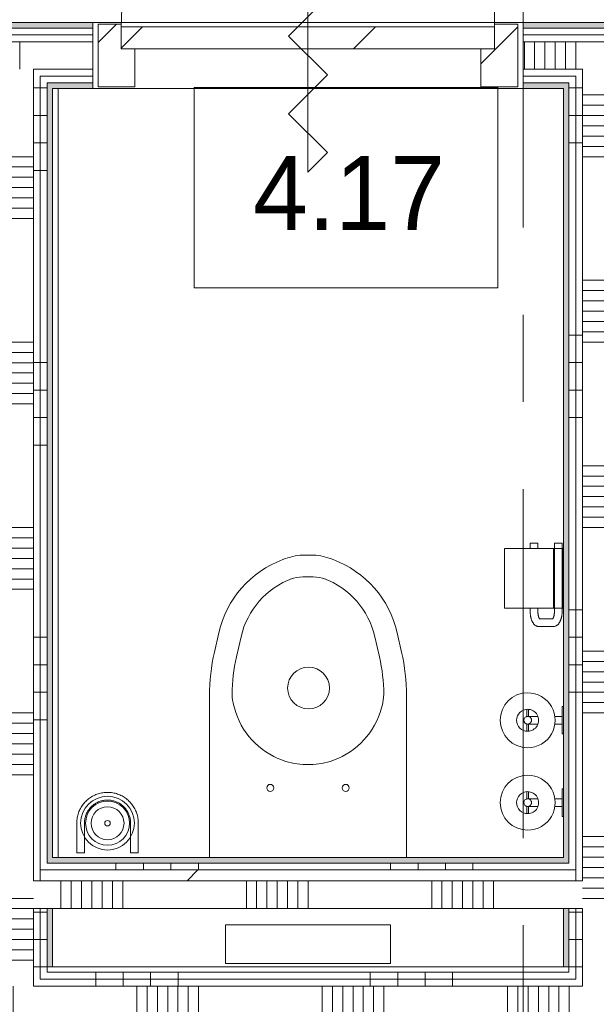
# Model space of a CAD drawing. Extents: x 2744 to 57639, y 3641 to 38820.
# Tile 90 of 179: x 36600 to 37650, y 32437 to 34230. Entities that reach past the tile are written whole.
import ezdxf

# ---------------------------------------------------------------- set-up
doc = ezdxf.new("R2010")
doc.units = 0
doc.header["$LTSCALE"] = 50
doc.linetypes.add('stramien', pattern=[22.225, 12.7, -3.175, 3.175, -3.175])
doc.layers.get('0').update_dxf_attribs({"linetype": 'CONTINUOUS'})
for name, color, linetype, lineweight in [('A-AREA-IDEN', 8, 'CONTINUOUS', 18), ('A-DETL-GENF', 8, 'CONTINUOUS', 18), ('A-DOOR', 8, 'CONTINUOUS', 25), ('A-FLOR-OTLN', 8, 'CONTINUOUS', 18), ('A-GENM', 8, 'CONTINUOUS', 18), ('A-WALL-PATT', 8, 'CONTINUOUS', 50), ('I-WALL', 8, 'CONTINUOUS', 25), ('P-SANR-FIXT', 8, 'CONTINUOUS', 18), ('S-GRID', 8, 'CONTINUOUS', 18)]:
    doc.layers.add(name, color=color, linetype=linetype, lineweight=lineweight)
doc.styles.add('Frutiger_6', font='txt', dxfattribs={"height": 134.331683})
pattern_1 = [(270, (36388, 32505.7), (500, -4e-12), []), (270, (36338, 32505.7), (500, -4e-12), []), (270, (36288, 32505.7), (500, -4e-12), []), (270, (36238, 32505.7), (500, -4e-12), [])]
pattern_2 = [(270, (36399.95, 34224.45), (500, 3e-14), []), (270, (36349.95, 34224.45), (500, 3e-14), []), (270, (36299.95, 34224.45), (500, 3e-14), []), (270, (36249.95, 34224.45), (500, 3e-14), [])]
pattern_3 = [(360, (36539.95, 33105.1), (7e-13, 500), []), (360, (36539.95, 33055.1), (7e-13, 500), []), (360, (36539.95, 33005.1), (7e-13, 500), []), (360, (36539.95, 32955.1), (7e-13, 500), [])]
pattern_4 = [(180, (37709.95, 33505.1), (6e-13, -500), []), (180, (37709.95, 33555.1), (6e-13, -500), []), (180, (37709.95, 33605.1), (6e-13, -500), []), (180, (37709.95, 33655.1), (6e-13, -500), [])]

# ---------------------------------------------------------------- blocks, each defined once
blk = doc.blocks.new('74_3B_toilet - eenvoudig - 74_3B_toilet - eenvoudig-4325791-Plotview 4e Verdieping - schaal 1 op 100')
at = {"layer": 'P-SANR-FIXT'}
for p, q in [((-41.5, 146.2), (-341.5, 146.2)), ((-341.5, 146.2), (-341.5, 76.2)), ((-41.5, 76.2), (-41.5, 146.2)), ((-341.5, 76.2), (-41.5, 76.2)), ((-370.9, -46.3), (-370.9, -340.9)), ((-12.1, -340.9), (-12.1, -46.3)), ((-238.2, -223.6), (-236.9, -223.1)), ((-187.3, -215.9), (-195.7, -215.9)), ((-144.9, -223.6), (-146.2, -223.1)), ((-326.5, -322.7), (-325.4, -318.8)), ((-56.5, -322.7), (-57.6, -318.8)), ((-313.2, -448.4), (-321.6, -411.6)), ((-69.8, -448.4), (-61.4, -411.6)), ((-362, -420.1), (-353.9, -455.6)), ((-29.2, -455.6), (-21.1, -420.1)), ((-223.2, -553.2), (-220.4, -554.3)), ((-159.8, -553.2), (-162.6, -554.3)), ((-181.9, -557.2), (-201.1, -557.2)), ((-237.2, -588.7), (-232.3, -590.5)), ((-150.7, -590.5), (-145.8, -588.7)), ((-196.8, -596.9), (-186.2, -596.9))]:
    blk.add_line(p, q, dxfattribs=at)
for centre, radius in [((-260.2, -173.2), 6.35), ((-122.8, -173.2), 6.35), ((-192.5, -354.9), 38.1)]:
    blk.add_circle(centre, radius, dxfattribs=at)
for centre, radius, start, end in [((-190.5, -354.9), 139.7, 109.9597, 165), ((-195.7, -336.5), 120.6, 90, 109.9597), ((-187.3, -336.5), 120.6, 70.0403, 90), ((-192.5, -354.9), 139.7, 15, 70.0403), ((-235.5, -347.1), 94.2, 165, 177.7844), ((-147.5, -347.1), 94.2, 2.2156, 15), ((-15.3, -340.9), 355.6, 180, 192.8722), ((-12.1, -340.9), 317.5, 180.4622, 192.8722), ((-370.9, -340.9), 317.5, 347.1278, 359.5378), ((-367.7, -340.9), 355.6, 347.1278, 360), ((-172.2, -414), 186.4, 192.8722, 249.5866), ((-168.7, -415.3), 148.3, 192.8722, 249.5866), ((-214.3, -415.3), 148.3, 290.4134, 347.1278), ((-210.8, -414), 186.4, 290.4134, 347.1278), ((-201.1, -493.7), 63.5, 249.5866, 270), ((-181.9, -493.7), 63.5, 270, 290.4134), ((-196.8, -495.3), 101.6, 249.5866, 270), ((-186.2, -495.3), 101.6, 270, 290.4134)]:
    blk.add_arc(centre, radius, start, end, dxfattribs=at)
blk = doc.blocks.new('32_KA_hout_67-114-enkele_deur_met dorpel - H630d-V80-Plotview 4e Verdieping - schaal 1 op 100')
at = {"layer": 'A-GENM'}
h = blk.add_hatch(dxfattribs=at)
h.set_pattern_fill('FP_334', color=256, style=0, pattern_type=2)
h.set_pattern_definition([(45, (-37124.95, -34164.45), (-91.92388, 91.92388), [])])
h.paths.add_polyline_path([(-380.1, -57), (-315.1, -57), (-315.1, 12), (-340.1, 12), (-340.1, 57), (-382.1, 57), (-382.1, -57)], flags=0)
h.paths.add_polyline_path([(381.9, -57), (381.9, 57), (339.9, 57), (339.9, 12), (314.9, 12), (314.9, -57)], flags=0)
at = {"layer": 'A-DETL-GENF'}
for p, q in [((0, 212.1), (-35.4, 176.8)), ((0, -212.1), (0, 212.1)), ((-35.4, 176.8), (35.4, 106.1)), ((35.4, 106.1), (-35.4, 35.4)), ((-35.4, 35.4), (35.4, -35.4)), ((35.4, -35.4), (-35.4, -106.1)), ((-35.4, -106.1), (35.4, -176.8)), ((35.4, -176.8), (0, -212.1))]:
    blk.add_line(p, q, dxfattribs=at)
at = {"layer": 'A-DOOR', "lineweight": 18}
for p, q in [((-340.1, 57), (-382.1, 57)), ((-382.1, 57), (-382.1, -57)), ((-340.1, 52), (-340.1, 57)), ((381.9, 57), (339.9, 57)), ((339.9, 57), (339.9, 52)), ((381.9, -57), (381.9, 57)), ((-315.1, -57), (-315.1, 12)), ((314.9, 12), (314.9, -57)), ((-382.1, -57), (-315.1, -57)), ((314.9, -57), (381.9, -57))]:
    blk.add_line(p, q, dxfattribs=at)
at = {"layer": 'A-GENM'}
blk.add_line((339.9, 52), (339.9, 732), dxfattribs=at)
blk.add_arc((339.9, 52), 680, 90, 180, dxfattribs=at)
blk = doc.blocks.new('32_KA_binnendeur_hout - 32_KA_binnendeur_hout-5633662-Plotview 4e Verdieping - schaal 1 op 100')
at = {"layer": 'A-DOOR', "lineweight": 18}
h = blk.add_hatch(dxfattribs=at)
h.set_pattern_fill('FP_335', color=256, style=0, pattern_type=2)
h.set_pattern_definition([(225, (37124.83, 34216.45), (212.132, -212.132), [])])
h.paths.add_polyline_path([(340, 40), (-340, 40), (-340, 0), (340, 0)], flags=0)
for p, q in [((-340, 0), (-340, 40)), ((-340, 40), (340, 40)), ((340, 40), (340, 0)), ((340, 0), (-340, 0))]:
    blk.add_line(p, q, dxfattribs=at)
blk = doc.blocks.new('74_KA_D-Line reserve toiletrolhouder - Type 1-7879157-Plotview 4e Verdieping - schaal 1 op 100')
at = {"layer": 'P-SANR-FIXT'}
for p, q in [((118.6, 126.5), (105.2, 126.5)), ((144.8, 126.5), (131.3, 126.5)), ((105.2, 123.5), (118.6, 123.5)), ((118, 111), (118, 106.4)), ((131.7, 123.5), (144.8, 123.5)), ((132, 106.4), (132, 111)), ((118, 75.9), (118, 62)), ((132, 62), (132, 75.9)), ((100, 62), (100, 60)), ((103.3, 62), (100, 62)), ((100, 62), (150, 62)), ((150, 62), (146.7, 62)), ((150, 60), (150, 62))]:
    blk.add_line(p, q, dxfattribs=at)
at = {"layer": 'P-SANR-FIXT', "flags": 128}
for points in [[(118.1, 125.8), (118.1, 126.1), (118.1, 126.4), (118.2, 126.7), (118.3, 126.9), (118.4, 127.2), (118.4, 127.5), (118.6, 127.7), (118.7, 128), (118.8, 128.2), (118.9, 128.5), (119.1, 128.7), (119.2, 129), (119.4, 129.2), (119.6, 129.4)], [(123.3, 131.8), (123.5, 131.8), (123.8, 131.9), (124.1, 131.9), (124.4, 132), (124.6, 132), (124.9, 132), (125.2, 132), (125.5, 132), (125.8, 132), (126, 131.9), (126.3, 131.9), (126.6, 131.8), (126.9, 131.7), (127.1, 131.7), (127.4, 131.6), (127.7, 131.5), (127.9, 131.4)], [(131.4, 127.9), (131.5, 127.6), (131.6, 127.3), (131.7, 127.1), (131.8, 126.8), (131.8, 126.5), (131.9, 126.3), (131.9, 126), (132, 125.7), (132, 125.4), (132, 125.2), (132, 125)], [(118, 124.9), (118, 125), (118, 125)], [(118, 111), (118, 111.6), (118, 112.1), (118, 112.7), (118, 113.2), (118, 113.8), (118, 114.3), (118, 114.9), (118, 115.4), (118, 115.9), (118, 116.5), (118, 117), (118, 117.5), (118, 118), (118, 118.4), (118, 118.9), (118, 119.4), (118, 119.8), (118, 120.2), (118, 120.6), (118, 121), (118, 121.4), (118, 121.8), (118, 122.1), (118, 122.5), (118, 122.8), (118, 123.1), (118, 123.3), (118, 123.6), (118, 123.8), (118, 124), (118, 124.2), (118, 124.4)], [(132, 125), (132, 125), (132, 125), (132, 124.9), (132, 124.8), (132, 124.7), (132, 124.6), (132, 124.5), (132, 124.3), (132, 124.1), (132, 123.9), (132, 123.7), (132, 123.4), (132, 123.1), (132, 122.9), (132, 122.6), (132, 122.2), (132, 121.9), (132, 121.5), (132, 121.1), (132, 120.8), (132, 120.3), (132, 119.9), (132, 119.5), (132, 119), (132, 118.6), (132, 118.1), (132, 117.6), (132, 117.1), (132, 116.6), (132, 116.1), (132, 115.5), (132, 115), (132, 114.5), (132, 113.9), (132, 113.4), (132, 112.8), (132, 112.3), (132, 111.7), (132, 111.2), (132, 111)]]:
    blk.add_lwpolyline(points, dxfattribs=at)
at = {"layer": 'P-SANR-FIXT'}
for radius, start, end in [(50, 360, 180), (20, 0, 180), (7, 0, 180), (50, 180, 360), (20, 180, 360), (7, 180, 360)]:
    blk.add_arc((125, 125), radius, start, end, dxfattribs=at)
blk = doc.blocks.new('74_KA_D-Line toiletrolhouder - Type 1-7871651-Plotview 4e Verdieping - schaal 1 op 100')
at = {"layer": 'P-SANR-FIXT'}
for p, q in [((187.5, 167), (79.2, 167)), ((79.2, 78), (79.2, 167)), ((187.5, 167), (187.5, 78)), ((79.2, 120.4), (72.5, 120.4)), ((197.5, 120.4), (187.5, 120.4)), ((197.5, 120.4), (197.5, 119.5)), ((197.5, 119.5), (197.5, 106.4)), ((45.5, 104), (45.5, 78.6)), ((59.5, 78.6), (59.5, 104)), ((72.5, 106.4), (79.2, 106.4)), ((187.5, 106.4), (197.5, 106.4)), ((197.5, 76.2), (72.5, 76.2)), ((187.5, 78.2), (79.2, 78.2)), ((79.2, 60.2), (79.2, 78.2)), ((187.5, 78.2), (187.5, 60.2)), ((197.5, 76.2), (197.5, 75.4)), ((197.5, 75.4), (197.5, 62.2)), ((72.5, 62.2), (197.5, 62.2)), ((79.2, 60.2), (187.5, 60.2))]:
    blk.add_line(p, q, dxfattribs=at)
at = {"layer": 'P-SANR-FIXT', "flags": 128}
for points in [[(45.5, 104), (45.5, 104.9), (45.7, 105.9), (45.9, 106.8), (46.1, 107.7), (46.5, 108.6), (46.9, 109.4), (47.3, 110.2), (47.8, 111), (48.3, 111.7), (48.9, 112.3), (49.5, 112.9), (50.1, 113.5), (50.7, 114.1), (51.4, 114.6), (52, 115), (52.7, 115.5), (53.4, 115.9), (54.2, 116.3), (54.9, 116.7), (55.7, 117.1), (56.4, 117.4), (57.2, 117.7), (58, 118), (58.8, 118.3), (59.7, 118.6), (60.5, 118.8), (61.4, 119), (62.2, 119.3), (63.1, 119.4), (64, 119.6), (64.9, 119.8), (65.8, 119.9), (66.7, 120), (67.6, 120.1), (68.5, 120.2), (69.5, 120.3), (70.4, 120.3), (71.3, 120.4), (72.2, 120.4), (72.5, 120.4)], [(59.2, 102.9), (59.2, 102.9), (59.3, 103), (59.4, 103), (59.5, 103.1), (59.6, 103.2), (59.8, 103.4), (60, 103.5), (60.2, 103.7), (60.5, 103.8), (60.8, 104), (61.1, 104.2), (61.5, 104.4), (61.9, 104.5), (62.3, 104.7), (62.8, 104.9), (63.3, 105), (63.8, 105.2), (64.3, 105.3), (64.8, 105.5), (65.4, 105.6), (66, 105.7), (66.6, 105.9), (67.2, 106), (67.8, 106.1), (68.5, 106.1), (69.1, 106.2), (69.7, 106.3), (70.4, 106.3), (71.1, 106.3), (71.7, 106.4), (72.4, 106.4), (72.5, 106.4)], [(45.5, 78.6), (45.5, 77.6), (45.7, 76.7), (45.9, 75.8), (46.1, 74.8), (46.5, 74), (46.9, 73.1), (47.3, 72.4), (47.8, 71.6), (48.3, 70.9), (48.9, 70.3), (49.5, 69.7), (50.1, 69.1), (50.7, 68.5), (51.4, 68), (52, 67.5), (52.7, 67.1), (53.4, 66.7), (54.2, 66.3), (54.9, 65.9), (55.7, 65.5), (56.4, 65.2), (57.2, 64.9), (58, 64.6), (58.8, 64.3), (59.7, 64), (60.5, 63.8), (61.4, 63.5), (62.2, 63.3), (63.1, 63.1), (64, 63), (64.9, 62.8), (65.8, 62.7), (66.7, 62.6), (67.6, 62.5), (68.5, 62.4), (69.5, 62.3), (70.4, 62.3), (71.3, 62.2), (72.2, 62.2), (72.5, 62.2)], [(59.2, 79.7), (59.2, 79.7), (59.3, 79.6), (59.4, 79.6), (59.5, 79.5), (59.6, 79.3), (59.8, 79.2), (60, 79.1), (60.2, 78.9), (60.5, 78.7), (60.8, 78.6), (61.1, 78.4), (61.5, 78.2), (61.9, 78.1), (62.3, 77.9), (62.8, 77.7), (63.3, 77.6), (63.8, 77.4), (64.3, 77.2), (64.8, 77.1), (65.4, 77), (66, 76.8), (66.6, 76.7), (67.2, 76.6), (67.8, 76.5), (68.5, 76.5), (69.1, 76.4), (69.7, 76.3), (70.4, 76.3), (71.1, 76.3), (71.7, 76.2), (72.4, 76.2), (72.5, 76.2)]]:
    blk.add_lwpolyline(points, dxfattribs=at)
blk = doc.blocks.new('74_KU_D line toiletborstel - Type 1-7877824-Plotview 4e Verdieping - schaal 1 op 100')
at = {"layer": 'P-SANR-FIXT'}
for p, q in [((69, 109), (69, 55)), ((83, 55), (83, 109)), ((167, 109), (167, 55)), ((181, 55), (181, 109)), ((83, 55), (69, 55)), ((181, 55), (167, 55))]:
    blk.add_line(p, q, dxfattribs=at)
at = {"layer": 'P-SANR-FIXT', "flags": 128}
for points in [[(181, 109), (181, 111.2), (180.9, 113.5), (180.6, 115.7), (180.3, 117.9), (179.9, 120.1), (179.4, 122.3), (178.9, 124.5), (178.2, 126.6), (177.5, 128.7), (176.6, 130.8), (175.7, 132.9), (174.7, 134.9), (173.6, 136.8), (172.5, 138.8), (171.3, 140.6), (170, 142.5), (168.6, 144.2), (167.1, 146), (165.6, 147.6), (164, 149.2), (162.4, 150.7), (160.7, 152.2), (159, 153.6), (157.1, 154.9), (155.3, 156.2), (153.4, 157.3), (151.4, 158.4), (149.4, 159.4), (147.4, 160.4), (145.3, 161.2), (143.2, 162), (141.1, 162.7), (138.9, 163.3), (136.7, 163.8), (134.5, 164.2), (132.3, 164.6), (130.1, 164.8), (127.8, 165), (125.6, 165), (123.4, 165), (121.1, 164.9), (118.9, 164.7), (116.7, 164.4), (114.5, 164), (112.3, 163.6), (110.1, 163), (107.9, 162.4), (105.8, 161.7), (103.7, 160.9), (101.7, 160), (99.7, 159), (97.7, 157.9), (95.7, 156.8), (93.9, 155.6), (92, 154.3), (90.2, 153), (88.5, 151.5), (86.8, 150), (85.2, 148.5), (83.7, 146.9), (82.2, 145.2), (80.8, 143.4), (79.4, 141.6), (78.2, 139.8), (77, 137.9), (75.9, 135.9), (74.8, 134), (73.9, 131.9), (73, 129.9), (72.2, 127.8), (71.5, 125.6), (70.9, 123.5), (70.3, 121.3), (69.9, 119.1), (69.5, 116.9), (69.2, 114.7), (69.1, 112.4), (69, 110.2), (69, 109)], [(83, 109), (83, 110.7), (83.1, 112.4), (83.3, 114), (83.5, 115.7), (83.8, 117.4), (84.2, 119), (84.6, 120.6), (85.1, 122.2), (85.6, 123.8), (86.3, 125.4), (87, 126.9), (87.7, 128.4), (88.5, 129.9), (89.4, 131.3), (90.3, 132.7), (91.3, 134.1), (92.3, 135.4), (93.4, 136.7), (94.5, 138), (95.7, 139.2), (96.9, 140.3), (98.2, 141.4), (99.5, 142.5), (100.9, 143.4), (102.3, 144.4), (103.7, 145.3), (105.2, 146.1), (106.7, 146.8), (108.2, 147.5), (109.8, 148.2), (111.3, 148.8), (112.9, 149.3), (114.6, 149.7), (116.2, 150.1), (117.9, 150.4), (119.5, 150.7), (121.2, 150.9), (122.9, 151), (124.5, 151), (126.2, 151), (127.9, 150.9), (129.6, 150.8), (131.3, 150.6), (132.9, 150.3), (134.6, 149.9), (136.2, 149.5), (137.8, 149.1), (139.4, 148.5), (141, 147.9), (142.5, 147.2), (144, 146.5), (145.5, 145.7), (146.9, 144.9), (148.4, 144), (149.7, 143), (151.1, 142), (152.4, 140.9), (153.6, 139.8), (154.8, 138.6), (156, 137.4), (157.1, 136.1), (158.2, 134.8), (159.2, 133.5), (160.1, 132.1), (161, 130.7), (161.9, 129.2), (162.6, 127.7), (163.4, 126.2), (164, 124.7), (164.6, 123.1), (165.1, 121.5), (165.6, 119.9), (166, 118.2), (166.4, 116.6), (166.6, 114.9), (166.8, 113.3), (167, 111.6), (167, 109.9), (167, 109)]]:
    blk.add_lwpolyline(points, dxfattribs=at)
at = {"layer": 'P-SANR-FIXT'}
for centre, radius, start, end in [((125, 109), 49, 0, 180), ((125, 109), 40, 0, 180), ((125, 108.8), 30, 90, 270), ((125, 108.8), 30, 270, 90), ((125, 109), 49, 180, 0), ((125, 109), 40, 180, 0), ((125, 108.8), 5, 0, 180), ((125, 108.8), 5, 180, 360)]:
    blk.add_arc(centre, radius, start, end, dxfattribs=at)
blk = doc.blocks.new('00_KU ruimtetag klein - 00_KU ruimtetag klein-3654224-Plotview 4e Verdieping - schaal 1 op 100')
at = {"layer": 'A-AREA-IDEN'}
for p, q in [((2.754, 1.853), (-2.777, 1.853)), ((-2.777, 1.853), (-2.777, -1.794)), ((2.754, -1.794), (2.754, 1.853)), ((-2.777, -1.794), (2.754, -1.794))]:
    blk.add_line(p, q, dxfattribs=at)
blk = doc.blocks.new('Onderlegger 4e verdieping')
at = {"layer": 'A-WALL-PATT', "lineweight": 5}
h = blk.add_hatch(color=256, dxfattribs=at)
h.paths.add_polyline_path([(34366.9, 34214.5), (34632.9, 34214.5), (34632.9, 34224.5), (34366.9, 34224.5)], flags=0)
h.paths.add_polyline_path([(39799.9, 34214.5), (39809.9, 34214.5), (39809.9, 34224.5), (39616.9, 34224.5), (39616.9, 34214.5)], flags=0)
h.paths.add_polyline_path([(33582.9, 34214.5), (33582.9, 34224.5), (33389.9, 34224.5), (33389.9, 34214.5), (33399.9, 34214.5)], flags=0)
h.paths.add_polyline_path([(38832.9, 34214.5), (38832.9, 34224.5), (38566.9, 34224.5), (38566.9, 34214.5)], flags=0)
h.paths.add_polyline_path([(37782.9, 34214.5), (37782.9, 34224.5), (37516.9, 34224.5), (37516.9, 34214.5)], flags=0)
h.paths.add_polyline_path([(35682.9, 34214.5), (35682.9, 34224.5), (35416.9, 34224.5), (35416.9, 34214.5), (35481, 34214.5)], flags=0)
h.paths.add_polyline_path([(36586.9, 34214.5), (36732.9, 34214.5), (36732.9, 34224.5), (36466.9, 34224.5), (36466.9, 34214.5)], flags=0)
at = {"layer": 'A-WALL-PATT', "lineweight": 18}
h = blk.add_hatch(dxfattribs=at)
h.set_pattern_fill('FP_303', color=256, angle=90, style=0, pattern_type=2)
h.set_pattern_definition(pattern_2)
h.paths.add_polyline_path([(36732.9, 34202), (36732.9, 34214.5), (36466.9, 34214.5), (36466.9, 34202), (36586.9, 34202)], flags=0)
h.paths.add_polyline_path([(33412.4, 34202), (33582.9, 34202), (33582.9, 34214.5), (33399.9, 34214.5), (33399.9, 34202)], flags=0)
h.paths.add_polyline_path([(35416.9, 34202), (35682.9, 34202), (35682.9, 34214.5), (35416.9, 34214.5)], flags=0)
h.paths.add_polyline_path([(39616.9, 34202), (39799.9, 34202), (39799.9, 34214.5), (39616.9, 34214.5)], flags=0)
h.paths.add_polyline_path([(34632.9, 34202), (34632.9, 34214.5), (34366.9, 34214.5), (34366.9, 34202)], flags=0)
h.paths.add_polyline_path([(38566.9, 34202), (38832.9, 34202), (38832.9, 34214.5), (38566.9, 34214.5)], flags=0)
h.paths.add_polyline_path([(37516.9, 34202), (37782.9, 34202), (37782.9, 34214.5), (37516.9, 34214.5)], flags=0)
h = blk.add_hatch(dxfattribs=at)
h.set_pattern_fill('FP_303', color=256, angle=90, style=0, pattern_type=2)
h.set_pattern_definition(pattern_2)
h.paths.add_polyline_path([(39787.4, 34189.5), (39787.4, 34202), (39616.9, 34202), (39616.9, 34189.5), (39774.9, 34189.5)], flags=0)
h.paths.add_polyline_path([(33582.9, 34189.5), (33582.9, 34202), (33412.4, 34202), (33412.4, 34189.5), (33424.9, 34189.5)], flags=0)
h.paths.add_polyline_path([(34632.9, 34189.5), (34632.9, 34202), (34366.9, 34202), (34366.9, 34189.5)], flags=0)
h.paths.add_polyline_path([(35682.9, 34189.5), (35682.9, 34202), (35416.9, 34202), (35416.9, 34189.5), (35481, 34189.5)], flags=0)
h.paths.add_polyline_path([(36466.9, 34189.5), (36732.9, 34189.5), (36732.9, 34202), (36466.9, 34202)], flags=0)
h.paths.add_polyline_path([(38832.9, 34189.5), (38832.9, 34202), (38566.9, 34202), (38566.9, 34189.5)], flags=0)
h.paths.add_polyline_path([(37516.9, 34189.5), (37782.9, 34189.5), (37782.9, 34202), (37516.9, 34202)], flags=0)
h = blk.add_hatch(dxfattribs=at)
h.set_pattern_fill('FP_304', color=256, angle=90, style=0, pattern_type=2)
h.set_pattern_definition([(270, (36599.95, 34224.45), (337.5, 2e-14), []), (270, (36581.2, 34224.45), (337.5, 2e-14), []), (270, (36562.45, 34224.45), (337.5, 2e-14), []), (270, (36543.7, 34224.45), (337.5, 2e-14), []), (270, (36524.95, 34224.45), (337.5, 2e-14), []), (270, (36506.2, 34224.45), (337.5, 2e-14), []), (270, (36487.45, 34224.45), (337.5, 2e-14), [])])
h.paths.add_polyline_path([(33582.9, 34139.5), (33582.9, 34189.5), (33424.9, 34189.5), (33424.9, 34139.5), (33474.9, 34139.5)], flags=0)
h.paths.add_polyline_path([(34533.1, 34139.5), (34632.9, 34139.5), (34632.9, 34189.5), (34366.9, 34189.5), (34366.9, 34139.5), (34524.9, 34139.5)], flags=0)
h.paths.add_polyline_path([(36466.9, 34139.5), (36732.9, 34139.5), (36732.9, 34189.5), (36466.9, 34189.5), (36466.9, 34151.8)], flags=0)
h.paths.add_polyline_path([(35416.9, 34139.5), (35682.9, 34139.5), (35682.9, 34189.5), (35416.9, 34189.5), (35416.9, 34151.8)], flags=0)
h.paths.add_polyline_path([(38640.7, 34139.5), (38832.9, 34139.5), (38832.9, 34189.5), (38566.9, 34189.5), (38566.9, 34139.5)], flags=0)
h.paths.add_polyline_path([(37674.9, 34139.5), (37782.9, 34139.5), (37782.9, 34189.5), (37516.9, 34189.5), (37516.9, 34139.5), (37624.9, 34139.5)], flags=0)
h.paths.add_polyline_path([(39774.9, 34139.5), (39774.9, 34189.5), (39616.9, 34189.5), (39616.9, 34139.5), (39724.9, 34139.5)], flags=0)
h = blk.add_hatch(dxfattribs=at)
h.set_pattern_fill('FP_303', color=256, angle=90, style=0, pattern_type=2)
h.set_pattern_definition(pattern_2)
h.paths.add_polyline_path([(39724.9, 34127), (39724.9, 34139.5), (39616.9, 34139.5), (39616.9, 34127), (39712.4, 34127)], flags=0)
h.paths.add_polyline_path([(33582.9, 34127), (33582.9, 34139.5), (33474.9, 34139.5), (33474.9, 34127), (33487.4, 34127)], flags=0)
h.paths.add_polyline_path([(38662.4, 34127), (38674.9, 34127), (38674.9, 34139.5), (38566.9, 34139.5), (38566.9, 34127), (38640.7, 34127)], flags=0)
h.paths.add_polyline_path([(34366.9, 34127), (34474.9, 34127), (34474.9, 34139.5), (34366.9, 34139.5)], flags=0)
h.paths.add_polyline_path([(34524.9, 34127), (34632.9, 34127), (34632.9, 34139.5), (34524.9, 34139.5)], flags=0)
h.paths.add_polyline_path([(35416.9, 34127), (35524.9, 34127), (35524.9, 34139.5), (35416.9, 34139.5)], flags=0)
h.paths.add_polyline_path([(35682.9, 34127), (35682.9, 34139.5), (35574.9, 34139.5), (35574.9, 34127), (35587.4, 34127)], flags=0)
h.paths.add_polyline_path([(37782.9, 34127), (37782.9, 34139.5), (37674.9, 34139.5), (37674.9, 34127), (37692.8, 34127)], flags=0)
h.paths.add_polyline_path([(37624.9, 34127), (37624.9, 34139.5), (37516.9, 34139.5), (37516.9, 34127), (37612.4, 34127)], flags=0)
h.paths.add_polyline_path([(36732.9, 34127), (36732.9, 34139.5), (36624.9, 34139.5), (36624.9, 34127), (36637.4, 34127)], flags=0)
h.paths.add_polyline_path([(36574.9, 34127), (36574.9, 34139.5), (36466.9, 34139.5), (36466.9, 34127), (36562.4, 34127)], flags=0)
h.paths.add_polyline_path([(38724.9, 34127), (38832.9, 34127), (38832.9, 34139.5), (38724.9, 34139.5)], flags=0)
h = blk.add_hatch(dxfattribs=at)
h.set_pattern_fill('FP_303', color=256, angle=90, style=0, pattern_type=2)
h.set_pattern_definition(pattern_2)
h.paths.add_polyline_path([(39712.4, 34114.5), (39712.4, 34127), (39616.9, 34127), (39616.9, 34114.5), (39699.9, 34114.5)], flags=0)
h.paths.add_polyline_path([(33582.9, 34114.5), (33582.9, 34127), (33487.4, 34127), (33487.4, 34114.5), (33499.9, 34114.5)], flags=0)
h.paths.add_polyline_path([(38662.4, 34114.5), (38662.4, 34127), (38566.9, 34127), (38566.9, 34114.5), (38649.9, 34114.5)], flags=0)
h.paths.add_polyline_path([(38737.4, 34114.5), (38832.9, 34114.5), (38832.9, 34127), (38737.4, 34127)], flags=0)
h.paths.add_polyline_path([(34366.9, 34114.5), (34462.4, 34114.5), (34462.4, 34127), (34366.9, 34127)], flags=0)
h.paths.add_polyline_path([(34632.9, 34114.5), (34632.9, 34127), (34537.4, 34127), (34537.4, 34114.5), (34549.9, 34114.5)], flags=0)
h.paths.add_polyline_path([(37692.8, 34114.5), (37782.9, 34114.5), (37782.9, 34127), (37687.4, 34127), (37687.4, 34114.5)], flags=0)
h.paths.add_polyline_path([(37612.4, 34114.5), (37612.4, 34127), (37516.9, 34127), (37516.9, 34114.5), (37599.9, 34114.5)], flags=0)
h.paths.add_polyline_path([(35416.9, 34114.5), (35512.4, 34114.5), (35512.4, 34127), (35416.9, 34127)], flags=0)
h.paths.add_polyline_path([(35682.9, 34114.5), (35682.9, 34127), (35587.4, 34127), (35587.4, 34114.5), (35599.9, 34114.5)], flags=0)
h.paths.add_polyline_path([(36637.4, 34114.5), (36732.9, 34114.5), (36732.9, 34127), (36637.4, 34127)], flags=0)
h.paths.add_polyline_path([(36562.4, 34114.5), (36562.4, 34127), (36466.9, 34127), (36466.9, 34114.5), (36549.9, 34114.5)], flags=0)
h = blk.add_hatch(dxfattribs=at)
h.set_pattern_fill('FP_314', color=256, angle=90, style=0, pattern_type=2)
h.set_pattern_definition([(360, (36539.95, 33305.08), (4e-13, 337.5), []), (360, (36539.95, 33286.33), (4e-13, 337.5), []), (360, (36539.95, 33267.58), (4e-13, 337.5), []), (360, (36539.95, 33248.83), (4e-13, 337.5), []), (360, (36539.95, 33230.08), (4e-13, 337.5), []), (360, (36539.95, 33211.33), (4e-13, 337.5), []), (360, (36539.95, 33192.58), (4e-13, 337.5), [])])
h.paths.add_polyline_path([(36574.9, 32470.7), (36624.9, 32470.7), (36624.9, 34139.5), (36574.9, 34139.5), (36574.9, 32483.2)], flags=0)
h = blk.add_hatch(dxfattribs=at)
h.set_pattern_fill('FP_313', color=256, angle=90, style=0, pattern_type=2)
h.set_pattern_definition(pattern_3)
h.paths.add_polyline_path([(36637.4, 32483.2), (36637.4, 32612), (36624.9, 32612), (36624.9, 32483.2)], flags=0)
h.paths.add_polyline_path([(36624.9, 32662), (36637.4, 32662), (36637.4, 34127), (36624.9, 34127), (36624.9, 32832.8)], flags=0)
h = blk.add_hatch(dxfattribs=at)
h.set_pattern_fill('FP_317', color=256, angle=90, style=0, pattern_type=2)
h.set_pattern_definition(pattern_4)
h.paths.add_polyline_path([(37624.9, 32483.2), (37624.9, 32612), (37612.4, 32612), (37612.4, 32483.2)], flags=0)
h.paths.add_polyline_path([(37612.4, 32662), (37624.9, 32662), (37624.9, 34127), (37612.4, 34127), (37612.4, 32682)], flags=0)
h = blk.add_hatch(dxfattribs=at)
h.set_pattern_fill('FP_318', color=256, angle=90, style=0, pattern_type=2)
h.set_pattern_definition([(180, (37709.95, 33305.08), (4e-13, -337.5), []), (180, (37709.95, 33323.83), (4e-13, -337.5), []), (180, (37709.95, 33342.58), (4e-13, -337.5), []), (180, (37709.95, 33361.33), (4e-13, -337.5), []), (180, (37709.95, 33380.08), (4e-13, -337.5), []), (180, (37709.95, 33398.83), (4e-13, -337.5), []), (180, (37709.95, 33417.58), (4e-13, -337.5), [])])
h.paths.add_polyline_path([(37624.9, 32470.7), (37674.9, 32470.7), (37674.9, 34139.5), (37624.9, 34139.5), (37624.9, 32483.2)], flags=0)
at = {"layer": 'A-WALL-PATT', "lineweight": 25}
h = blk.add_hatch(color=256, dxfattribs=at)
h.paths.add_polyline_path([(38639.9, 34104.5), (38649.9, 34104.5), (38649.9, 34114.5), (38566.9, 34114.5), (38566.9, 34104.5)], flags=0)
h.paths.add_polyline_path([(35481, 34104.5), (35499.9, 34104.5), (35499.9, 34114.5), (35416.9, 34114.5), (35416.9, 34104.5)], flags=0)
h.paths.add_polyline_path([(34366.9, 34104.5), (34449.9, 34104.5), (34449.9, 34114.5), (34366.9, 34114.5)], flags=0)
h.paths.add_polyline_path([(33499.9, 34104.5), (33582.9, 34104.5), (33582.9, 34114.5), (33499.9, 34114.5)], flags=0)
h.paths.add_polyline_path([(38749.9, 34104.5), (38832.9, 34104.5), (38832.9, 34114.5), (38749.9, 34114.5)], flags=0)
h.paths.add_polyline_path([(34632.9, 34104.5), (34632.9, 34114.5), (34549.9, 34114.5), (34549.9, 34104.5), (34559.9, 34104.5)], flags=0)
h.paths.add_polyline_path([(39616.9, 34104.5), (39699.9, 34104.5), (39699.9, 34114.5), (39616.9, 34114.5)], flags=0)
h.paths.add_polyline_path([(35609.9, 34104.5), (35682.9, 34104.5), (35682.9, 34114.5), (35599.9, 34114.5), (35599.9, 34104.5)], flags=0)
h.paths.add_polyline_path([(37699.9, 34104.5), (37782.9, 34104.5), (37782.9, 34114.5), (37699.9, 34114.5)], flags=0)
h.paths.add_polyline_path([(36466.9, 34104.5), (36549.9, 34104.5), (36549.9, 34114.5), (36466.9, 34114.5)], flags=0)
h.paths.add_polyline_path([(37599.9, 34104.5), (37599.9, 34114.5), (37516.9, 34114.5), (37516.9, 34104.5), (37589.9, 34104.5)], flags=0)
h.paths.add_polyline_path([(36732.9, 34104.5), (36732.9, 34114.5), (36649.9, 34114.5), (36649.9, 34104.5), (36659.9, 34104.5)], flags=0)
at = {"layer": 'A-WALL-PATT', "lineweight": 18}
h = blk.add_hatch(dxfattribs=at)
h.set_pattern_fill('FP_313', color=256, angle=90, style=0, pattern_type=2)
h.set_pattern_definition(pattern_3)
h.paths.add_polyline_path([(36637.4, 32495.7), (36649.9, 32495.7), (36649.9, 32612), (36637.4, 32612), (36637.4, 32505.7)], flags=0)
h.paths.add_polyline_path([(36649.9, 32682), (36649.9, 34114.5), (36637.4, 34114.5), (36637.4, 32682)], flags=0)
h = blk.add_hatch(dxfattribs=at)
h.set_pattern_fill('FP_317', color=256, angle=90, style=0, pattern_type=2)
h.set_pattern_definition(pattern_4)
h.paths.add_polyline_path([(37599.9, 32495.7), (37612.4, 32495.7), (37612.4, 32612), (37599.9, 32612), (37599.9, 32505.7)], flags=0)
h.paths.add_polyline_path([(37599.9, 32682), (37612.4, 32682), (37612.4, 34114.5), (37599.9, 34114.5), (37599.9, 32694.5)], flags=0)
at = {"layer": 'A-WALL-PATT', "lineweight": 25}
h = blk.add_hatch(color=256, dxfattribs=at)
h.paths.add_polyline_path([(36649.9, 32505.7), (36659.9, 32505.7), (36659.9, 32612), (36649.9, 32612)], flags=0)
h.paths.add_polyline_path([(36649.9, 32694.5), (36659.9, 32694.5), (36659.9, 34104.5), (36649.9, 34104.5), (36649.9, 32832.8)], flags=0)
at = {"layer": 'A-WALL-PATT', "lineweight": 5}
h = blk.add_hatch(color=256, dxfattribs=at)
h.paths.add_polyline_path([(37589.9, 32505.7), (37599.9, 32505.7), (37599.9, 32612), (37589.9, 32612)], flags=0)
h.paths.add_polyline_path([(37599.9, 32694.5), (37599.9, 34104.5), (37589.9, 34104.5), (37589.9, 32694.5)], flags=0)
at = {"layer": 'A-WALL-PATT', "lineweight": 18}
h = blk.add_hatch(dxfattribs=at)
h.set_pattern_fill('FP_328', color=256, angle=90, style=0, pattern_type=2)
h.set_pattern_definition([(270, (36924.95, 32704.45), (500, -1e-12), []), (270, (36874.95, 32704.45), (500, -1e-12), []), (270, (36824.95, 32704.45), (500, -1e-12), []), (270, (36774.95, 32704.45), (500, -1e-12), [])])
h.paths.add_polyline_path([(36649.9, 32682), (37599.9, 32682), (37599.9, 32694.5), (36649.9, 32694.5)], flags=0)
at = {"layer": 'A-WALL-PATT', "lineweight": 5}
blk.add_hatch(color=256, dxfattribs=at).paths.add_polyline_path([(37060.8, 32694.5), (37589.9, 32694.5), (37589.9, 32704.5), (36659.9, 32704.5), (36659.9, 32694.5), (36744.8, 32694.5)], flags=0)
at = {"layer": 'A-WALL-PATT', "lineweight": 18}
h = blk.add_hatch(dxfattribs=at)
h.set_pattern_fill('FP_284', color=256, style=0, pattern_type=2)
h.set_pattern_definition([(45, (0, 0), (-353.5534, 353.5534), [])])
h.paths.add_polyline_path([(36659.9, 32662), (37612.4, 32662), (37612.4, 32682), (36637.4, 32682), (36637.4, 32662)], flags=0)
h = blk.add_hatch(dxfattribs=at)
h.set_pattern_fill('FP_327', color=256, angle=90, style=0, pattern_type=2)
h.set_pattern_definition([(270, (37124.95, 32704.45), (337.5, -9e-13), []), (270, (37106.2, 32704.45), (337.5, -9e-13), []), (270, (37087.45, 32704.45), (337.5, -9e-13), []), (270, (37068.7, 32704.45), (337.5, -9e-13), []), (270, (37049.95, 32704.45), (337.5, -9e-13), []), (270, (37031.2, 32704.45), (337.5, -9e-13), []), (270, (37012.45, 32704.45), (337.5, -9e-13), [])])
h.paths.add_polyline_path([(37060.8, 32612), (37624.9, 32613), (37624.9, 32662), (36624.9, 32662), (36624.9, 32612), (36744.8, 32612)], flags=0)
h = blk.add_hatch(dxfattribs=at)
h.set_pattern_fill('FP_297', color=256, angle=90, style=0, pattern_type=2)
h.set_pattern_definition(pattern_1)
h.paths.add_polyline_path([(33412.4, 32483.2), (33412.4, 32495.7), (33399.8, 32495.7), (33399.8, 32483.2)], flags=0)
h.paths.add_polyline_path([(33585.1, 32483.2), (34462.4, 32483.2), (34462.4, 32495.7), (33487.4, 32495.7), (33487.4, 32483.2)], flags=0)
h.paths.add_polyline_path([(34537.4, 32483.2), (35512.4, 32483.2), (35512.4, 32495.7), (34537.4, 32495.7)], flags=0)
h.paths.add_polyline_path([(35796.9, 32483.2), (36562.4, 32483.2), (36562.4, 32495.7), (35587.4, 32495.7), (35587.4, 32483.2)], flags=0)
h.paths.add_polyline_path([(36744.8, 32483.2), (37612.4, 32483.2), (37612.4, 32495.7), (36637.4, 32495.7), (36637.4, 32483.2)], flags=0)
h.paths.add_polyline_path([(37692.8, 32483.2), (38662.4, 32483.2), (38662.4, 32495.7), (37687.4, 32495.7), (37687.4, 32483.2)], flags=0)
h.paths.add_polyline_path([(38737.4, 32483.2), (39809.9, 32483.2), (39809.9, 32495.7), (38737.4, 32495.7)], flags=0)
h = blk.add_hatch(dxfattribs=at)
h.set_pattern_fill('FP_9', color=256, style=0, pattern_type=2)
h.set_pattern_definition([(0, (0, 0), (406.4, 101.6), [33.528, -271.272, 33.528, -271.272, -1625.6]), (0, (0, 0), (406.4, 101.6), [-609.6, 33.528, -576.072, 33.528, -271.272, -711.2]), (0, (0, 0), (406.4, 101.6), [-1524, 33.528, -169.672, 33.528, -474.472]), (120, (152.4, 50.8), (-291.18818, 301.15272), [33.528, -271.272, 33.528, -271.272, -1625.6]), (120, (152.4, 50.8), (-291.18818, 301.15272), [-609.6, 33.528, -576.072, 33.528, -271.272, -711.2]), (120, (152.4, 50.8), (-291.18818, 301.15272), [-1524, 33.528, -169.672, 33.528, -474.472]), (240, (203.2, 254), (-115.21182, -402.75272), [33.528, -271.272, 33.528, -271.272, -1625.6]), (240, (203.2, 254), (-115.21182, -402.75272), [-609.6, 33.528, -576.072, 33.528, -271.272, -711.2]), (240, (203.2, 254), (-115.21182, -402.75272), [-1524, 33.528, -169.672, 33.528, -474.472])])
h.paths.add_polyline_path([(33499.9, 32495.7), (34449.9, 32495.7), (34449.9, 32505.7), (33499.9, 32505.7)], flags=0)
h.paths.add_polyline_path([(34549.9, 32495.7), (35499.9, 32495.7), (35499.9, 32505.7), (34549.9, 32505.7)], flags=0)
h.paths.add_polyline_path([(35796.9, 32495.7), (36549.9, 32495.7), (36549.9, 32505.7), (35599.9, 32505.7), (35599.9, 32495.7)], flags=0)
h.paths.add_polyline_path([(37060.8, 32495.7), (37599.9, 32495.7), (37599.9, 32505.7), (36649.9, 32505.7), (36649.9, 32495.7), (36744.8, 32495.7)], flags=0)
h.paths.add_polyline_path([(37699.9, 32495.7), (38649.9, 32495.7), (38649.9, 32505.7), (37699.9, 32505.7)], flags=0)
h.paths.add_polyline_path([(38956.6, 32495.7), (39809.9, 32495.7), (39809.9, 32505.7), (38749.9, 32505.7), (38749.9, 32495.7)], flags=0)
h = blk.add_hatch(dxfattribs=at)
h.set_pattern_fill('FP_297', color=256, angle=90, style=0, pattern_type=2)
h.set_pattern_definition(pattern_1)
h.paths.add_polyline_path([(33474.9, 32470.7), (34474.9, 32470.7), (34474.9, 32483.2), (33474.9, 32483.2)], flags=0)
h.paths.add_polyline_path([(33399.8, 32470.7), (33424.9, 32470.7), (33424.9, 32483.2), (33399.8, 32483.2)], flags=0)
h.paths.add_polyline_path([(34533.1, 32470.7), (35524.9, 32470.7), (35524.9, 32483.2), (34524.9, 32483.2), (34524.9, 32470.7)], flags=0)
h.paths.add_polyline_path([(35574.9, 32470.7), (36574.9, 32470.7), (36574.9, 32483.2), (35574.9, 32483.2)], flags=0)
h.paths.add_polyline_path([(36744.8, 32470.7), (37624.9, 32470.7), (37624.9, 32483.2), (36624.9, 32483.2), (36624.9, 32470.7)], flags=0)
h.paths.add_polyline_path([(37692.8, 32470.7), (38674.9, 32470.7), (38674.9, 32483.2), (37674.9, 32483.2), (37674.9, 32470.7)], flags=0)
h.paths.add_polyline_path([(38724.9, 32470.7), (39809.9, 32470.7), (39809.9, 32483.2), (38724.9, 32483.2)], flags=0)
h = blk.add_hatch(dxfattribs=at)
h.set_pattern_fill('FP_298', color=256, angle=90, style=0, pattern_type=2)
h.set_pattern_definition([(270, (36587.98, 32505.7), (337.5, -3e-12), []), (270, (36569.23, 32505.7), (337.5, -3e-12), []), (270, (36550.48, 32505.7), (337.5, -3e-12), []), (270, (36531.73, 32505.7), (337.5, -3e-12), []), (270, (36512.98, 32505.7), (337.5, -3e-12), []), (270, (36494.23, 32505.7), (337.5, -3e-12), []), (270, (36475.48, 32505.7), (337.5, -3e-12), [])])
h.paths.add_polyline_path([(33585.1, 32395.7), (39809.9, 32395.7), (39809.9, 32470.7), (33399.8, 32470.7), (33399.8, 32395.7)], flags=0)
at = {"layer": 'A-FLOR-OTLN'}
for p, q in [((37516.9, 34224.5), (36732.9, 34224.5)), ((36669.9, 32704.5), (36669.9, 34104.5)), ((36732.9, 34104.5), (37516.9, 34104.5))]:
    blk.add_line(p, q, dxfattribs=at)
at = {"layer": 'I-WALL', "lineweight": 18}
for p, q in [((36732.9, 34224.5), (36466.9, 34224.5)), ((36732.9, 34214.5), (36466.9, 34214.5)), ((36732.9, 34104.5), (36732.9, 34224.5)), ((37782.9, 34224.5), (37516.9, 34224.5)), ((37516.9, 34224.5), (37516.9, 34104.5)), ((37782.9, 34214.5), (37516.9, 34214.5)), ((36732.9, 34202), (36466.9, 34202)), ((37782.9, 34202), (37516.9, 34202)), ((36732.9, 34189.5), (36466.9, 34189.5)), ((37782.9, 34189.5), (37516.9, 34189.5)), ((36732.9, 34139.5), (36624.9, 34139.5)), ((36624.9, 34139.5), (36624.9, 32662)), ((36732.9, 34127), (36637.4, 34127)), ((36637.4, 32662), (36637.4, 34127)), ((37624.9, 34139.5), (37516.9, 34139.5)), ((37612.4, 34127), (37516.9, 34127)), ((37612.4, 34127), (37612.4, 32662)), ((37624.9, 34139.5), (37624.9, 32662)), ((36732.9, 34114.5), (36649.9, 34114.5)), ((36649.9, 34114.5), (36649.9, 32694.5)), ((37599.9, 34114.5), (37516.9, 34114.5)), ((37599.9, 34114.5), (37599.9, 32694.5)), ((36659.9, 34104.5), (36732.9, 34104.5)), ((36659.9, 32704.5), (36659.9, 34104.5)), ((37516.9, 34104.5), (37589.9, 34104.5)), ((37589.9, 34104.5), (37589.9, 32704.5)), ((37599.9, 32694.5), (36649.9, 32694.5)), ((37589.9, 32704.5), (36659.9, 32704.5)), ((37612.4, 32682), (36637.4, 32682)), ((37624.9, 32662), (36624.9, 32662)), ((36624.9, 32612), (36624.9, 32470.7)), ((36624.9, 32612), (37624.9, 32612)), ((36637.4, 32612), (36637.4, 32483.2)), ((36649.9, 32612), (36649.9, 32495.7)), ((36659.9, 32505.7), (36659.9, 32612)), ((37589.9, 32612), (37589.9, 32505.7)), ((37599.9, 32612), (37599.9, 32495.7)), ((37612.4, 32612), (37612.4, 32483.2)), ((37624.9, 32612), (37624.9, 32470.7)), ((37599.9, 32505.7), (36649.9, 32505.7)), ((36649.9, 32495.7), (37599.9, 32495.7)), ((36637.4, 32483.2), (37612.4, 32483.2)), ((36624.9, 32470.7), (37624.9, 32470.7))]:
    blk.add_line(p, q, dxfattribs=at)
at = {"layer": 'S-GRID', "linetype": 'stramien'}
blk.add_line((37516.6, 37820.1), (37516.6, 15453.9), dxfattribs=at)
at = {"layer": 'A-AREA-IDEN', "xscale": 99.99999999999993, "yscale": 99.99999999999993, "zscale": 99.99999999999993}
blk.add_blockref('00_KU ruimtetag klein - 00_KU ruimtetag klein-3654224-Plotview 4e Verdieping - schaal 1 op 100', (37195.1, 33920.8), dxfattribs=at)
at = {"layer": 'A-DOOR'}
blk.add_blockref('32_KA_hout_67-114-enkele_deur_met dorpel - H630d-V80-Plotview 4e Verdieping - schaal 1 op 100', (37124.9, 34164.5), dxfattribs=at)
at = {"layer": 'A-DOOR', "rotation": 180}
blk.add_blockref('32_KA_binnendeur_hout - 32_KA_binnendeur_hout-5633662-Plotview 4e Verdieping - schaal 1 op 100', (37124.8, 34216.5), dxfattribs=at)
at = {"layer": 'P-SANR-FIXT'}
for name, p, rotation in [('74_KA_D-Line toiletrolhouder - Type 1-7871651-Plotview 4e Verdieping - schaal 1 op 100', (37649.9, 33079.5), 89.99999999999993), ('74_3B_toilet - eenvoudig - 74_3B_toilet - eenvoudig-4325791-Plotview 4e Verdieping - schaal 1 op 100', (36933.4, 32658.2), 180), ('74_KA_D-Line reserve toiletrolhouder - Type 1-7879157-Plotview 4e Verdieping - schaal 1 op 100', (37649.9, 32829.5), 89.99999999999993), ('74_KA_D-Line reserve toiletrolhouder - Type 1-7879157-Plotview 4e Verdieping - schaal 1 op 100', (37649.9, 32679.5), 89.99999999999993)]:
    blk.add_blockref(name, p, dxfattribs=dict(at, rotation=rotation))
blk.add_blockref('74_KU_D line toiletborstel - Type 1-7877824-Plotview 4e Verdieping - schaal 1 op 100', (36634.9, 32658.2), dxfattribs=at)
at = {"layer": 'A-AREA-IDEN', "insert": (37199.6, 33981.3), "char_height": 134.33, "width": 438.463, "attachment_point": 2, "line_spacing_factor": 1.017696, "style": 'Frutiger_6'}
blk.add_mtext('4.17', dxfattribs=at)

msp = doc.modelspace()

# ---------------------------------------------------------------- block references
msp.add_blockref('Onderlegger 4e verdieping', (0, 0))

doc.saveas('drawing.dxf')
